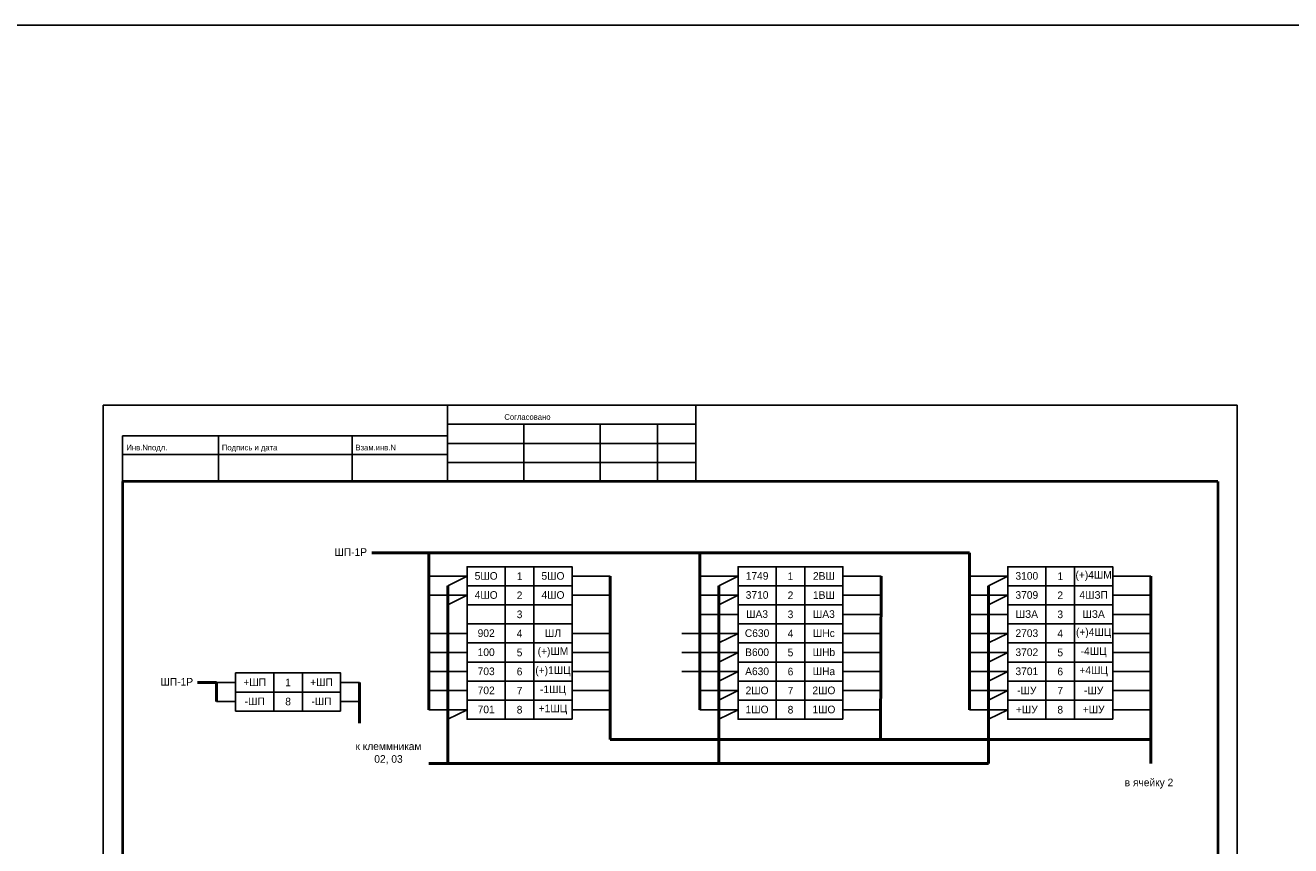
# Model space of a CAD drawing. Header units: millimetres. Extents: x 7700 to 12777, y -2533 to 2568.
# Tile 73 of 74: x 11809 to 12140, y 1661 to 1876. Entities that reach past the tile are written whole.
import ezdxf

# ---------------------------------------------------------------- set-up
doc = ezdxf.new("R2010")
doc.units = ezdxf.units.MM
doc.styles.add('SIMPLEX', font='txt', dxfattribs={"height": 5})

msp = doc.modelspace()

# ---------------------------------------------------------------- linework, layer by layer
for p, q in [((11829.39, 1776.23), (12126.44, 1776.23)), ((11829.39, 1776.23), (12126.44, 1776.23)), ((11829.39, 1776.23), (11829.39, 1356.22)), ((11919.63, 1776.23), (11919.63, 1756.23)), ((11984.63, 1756.23), (11984.63, 1776.23)), ((12126.44, 1776.23), (12126.44, 1356.22)), ((11919.63, 1771.23), (11984.63, 1771.23)), ((11939.63, 1771.23), (11939.63, 1756.23)), ((11959.63, 1771.23), (11959.63, 1756.23)), ((11974.63, 1771.23), (11974.63, 1756.23)), ((11834.44, 1768.23), (11834.44, 1756.23)), ((11834.44, 1768.23), (11919.63, 1768.23)), ((11859.63, 1768.23), (11859.63, 1756.23)), ((11894.63, 1768.23), (11894.63, 1756.23)), ((11919.63, 1766.23), (11984.63, 1766.23)), ((11834.44, 1763.35), (11919.63, 1763.35)), ((11919.63, 1761.23), (11984.63, 1761.23)), ((11924.75, 1731.42), (11914.75, 1731.42)), ((11924.75, 1731.42), (11919.74, 1728.92)), ((11952.24, 1731.42), (11962.24, 1731.42)), ((11995.71, 1731.42), (11985.71, 1731.42)), ((11995.71, 1731.42), (11990.71, 1728.92)), ((12023.21, 1731.42), (12033.21, 1731.42)), ((12066.37, 1731.42), (12056.37, 1731.42)), ((12066.37, 1731.42), (12061.37, 1728.92)), ((12093.87, 1731.42), (12103.87, 1731.43)), ((11924.75, 1726.42), (11914.75, 1726.42)), ((11924.75, 1726.42), (11919.74, 1723.92)), ((11952.24, 1726.42), (11962.24, 1726.42)), ((11995.71, 1726.42), (11985.71, 1726.42)), ((11995.71, 1726.42), (11990.71, 1723.92)), ((12023.21, 1726.42), (12033.21, 1726.42)), ((12066.37, 1726.42), (12056.37, 1726.42)), ((12066.37, 1726.42), (12061.37, 1723.92)), ((12093.87, 1726.42), (12103.87, 1726.43)), ((11995.71, 1721.42), (11985.71, 1721.42)), ((12023.21, 1721.42), (12033.21, 1721.43)), ((12066.37, 1721.42), (12056.37, 1721.42)), ((12093.87, 1721.42), (12103.87, 1721.43)), ((11924.75, 1716.43), (11914.75, 1716.43)), ((11952.24, 1716.43), (11962.24, 1716.43)), ((11995.71, 1716.43), (11980.96, 1716.43)), ((11995.71, 1716.43), (11990.71, 1713.93)), ((12023.21, 1716.43), (12033.21, 1716.43)), ((12066.37, 1716.43), (12056.37, 1716.43)), ((12066.37, 1716.43), (12061.37, 1713.93)), ((12093.87, 1716.43), (12103.87, 1716.43)), ((11924.75, 1711.43), (11914.75, 1711.43)), ((11952.24, 1711.43), (11962.24, 1711.43)), ((11995.71, 1711.43), (11980.96, 1711.43)), ((11995.71, 1711.43), (11990.71, 1708.93)), ((12023.21, 1711.43), (12033.21, 1711.43)), ((12066.37, 1711.43), (12056.37, 1711.43)), ((12066.37, 1711.43), (12061.37, 1708.93)), ((12093.87, 1711.43), (12103.87, 1711.43)), ((11924.75, 1706.43), (11914.75, 1706.43)), ((11952.24, 1706.43), (11962.24, 1706.43)), ((11995.71, 1706.43), (11980.96, 1706.43)), ((11995.71, 1706.43), (11990.71, 1703.93)), ((12023.21, 1706.43), (12033.21, 1706.43)), ((12066.37, 1706.43), (12056.37, 1706.43)), ((12066.37, 1706.43), (12061.37, 1703.93)), ((12093.87, 1706.43), (12103.87, 1706.43)), ((11864.1, 1703.57), (11859.1, 1703.57)), ((11896.6, 1703.57), (11891.6, 1703.57)), ((11924.75, 1701.43), (11914.75, 1701.43)), ((11952.24, 1701.43), (11962.24, 1701.43)), ((11995.71, 1701.43), (11985.71, 1701.43)), ((11995.71, 1701.43), (11990.71, 1698.93)), ((12023.21, 1701.43), (12033.21, 1701.43)), ((12066.37, 1701.43), (12056.37, 1701.43)), ((12066.37, 1701.43), (12061.37, 1698.93)), ((12093.87, 1701.43), (12103.87, 1701.43)), ((11864.1, 1698.57), (11859.1, 1698.57)), ((11896.6, 1698.57), (11891.6, 1698.57)), ((11924.75, 1696.43), (11914.75, 1696.43)), ((11924.75, 1696.43), (11919.74, 1693.93)), ((11952.24, 1696.43), (11962.24, 1696.43)), ((11995.71, 1696.43), (11985.71, 1696.43)), ((11995.71, 1696.43), (11990.71, 1693.93)), ((12023.21, 1696.43), (12033.21, 1696.43)), ((12066.37, 1696.43), (12056.37, 1696.43)), ((12066.37, 1696.43), (12061.37, 1693.93)), ((12093.87, 1696.43), (12103.87, 1696.43))]:
    msp.add_line(p, q)
at = {"lineweight": 40}
for p, q in [((11834.44, 1756.23), (11834.44, 1361.13)), ((12121.44, 1756.23), (12121.44, 1361.13))]:
    msp.add_line(p, q, dxfattribs=at)
at = {"linetype": 'Continuous', "lineweight": 40}
msp.add_line((12121.44, 1756.23), (11834.44, 1756.23), dxfattribs=at)
at = {"linetype": 'Continuous'}
for p, q in [((11935.45, 1756.23), (11915.45, 1756.23)), ((11975.45, 1756.23), (11955.45, 1756.23))]:
    msp.add_line(p, q, dxfattribs=at)
at = {"lineweight": 50}
for p, q in [((12056.37, 1737.57), (11899.75, 1737.57)), ((11914.75, 1737.57), (11914.75, 1696.43)), ((11985.71, 1737.57), (11985.71, 1696.43)), ((12056.37, 1737.57), (12056.37, 1696.43)), ((11962.24, 1731.42), (11962.24, 1688.6)), ((12033.06, 1688.6), (12033.21, 1731.42)), ((12103.87, 1731.43), (12103.87, 1682.32)), ((11919.74, 1728.92), (11919.74, 1682.32)), ((11990.71, 1728.92), (11990.71, 1682.32)), ((12061.37, 1728.92), (12061.37, 1682.32)), ((12103.87, 1696.43), (12103.87, 1716.43)), ((11859.1, 1703.57), (11854.1, 1703.57)), ((11859.1, 1698.57), (11859.1, 1703.57)), ((11896.6, 1703.57), (11896.6, 1692.94)), ((12103.87, 1688.6), (11962.24, 1688.6)), ((12061.37, 1682.32), (11914.75, 1682.32))]:
    msp.add_line(p, q, dxfattribs=at)
at = {"color": 2}
msp.add_lwpolyline([(7701.96, 1875.8), (12776.6, 1875.8), (12776.6, 1295.24), (7701.96, 1295.24)], close=True, dxfattribs=at)
for points in [[(11934.74, 1728.92), (11924.75, 1728.92), (11924.75, 1733.92), (11934.74, 1733.92)], [(11934.74, 1728.92), (11924.75, 1728.92), (11924.75, 1733.92), (11934.74, 1733.92)], [(11934.74, 1728.92), (11942.24, 1728.92), (11942.24, 1733.92), (11934.74, 1733.92)], [(11952.24, 1728.92), (11942.24, 1728.92), (11942.24, 1733.92), (11952.24, 1733.92)], [(11952.24, 1728.92), (11942.24, 1728.92), (11942.24, 1733.92), (11952.24, 1733.92)], [(12005.71, 1728.92), (11995.71, 1728.92), (11995.71, 1733.92), (12005.71, 1733.92)], [(12005.71, 1728.92), (11995.71, 1728.92), (11995.71, 1733.92), (12005.71, 1733.92)], [(12005.71, 1728.92), (12013.21, 1728.92), (12013.21, 1733.92), (12005.71, 1733.92)], [(12023.21, 1728.92), (12013.21, 1728.92), (12013.21, 1733.92), (12023.21, 1733.92)], [(12023.21, 1728.92), (12013.21, 1728.92), (12013.21, 1733.92), (12023.21, 1733.92)], [(12076.37, 1728.92), (12066.37, 1728.92), (12066.37, 1733.92), (12076.37, 1733.92)], [(12076.37, 1728.92), (12066.37, 1728.92), (12066.37, 1733.92), (12076.37, 1733.92)], [(12076.37, 1728.92), (12083.87, 1728.92), (12083.87, 1733.92), (12076.37, 1733.92)], [(12093.87, 1728.92), (12083.87, 1728.92), (12083.87, 1733.92), (12093.87, 1733.92)], [(12093.87, 1728.92), (12083.87, 1728.92), (12083.87, 1733.92), (12093.87, 1733.92)], [(11934.74, 1723.92), (11924.75, 1723.92), (11924.75, 1728.92), (11934.74, 1728.92)], [(11934.74, 1723.92), (11924.75, 1723.92), (11924.75, 1728.92), (11934.74, 1728.92)], [(11934.74, 1723.92), (11942.24, 1723.92), (11942.24, 1728.92), (11934.74, 1728.92)], [(11952.24, 1723.92), (11942.24, 1723.92), (11942.24, 1728.92), (11952.24, 1728.92)], [(11952.24, 1723.92), (11942.24, 1723.92), (11942.24, 1728.92), (11952.24, 1728.92)], [(12005.71, 1723.92), (11995.71, 1723.92), (11995.71, 1728.92), (12005.71, 1728.92)], [(12005.71, 1723.92), (11995.71, 1723.92), (11995.71, 1728.92), (12005.71, 1728.92)], [(12005.71, 1723.92), (12013.21, 1723.92), (12013.21, 1728.92), (12005.71, 1728.92)], [(12023.21, 1723.92), (12013.21, 1723.92), (12013.21, 1728.92), (12023.21, 1728.92)], [(12023.21, 1723.92), (12013.21, 1723.92), (12013.21, 1728.92), (12023.21, 1728.92)], [(12076.37, 1723.92), (12066.37, 1723.92), (12066.37, 1728.92), (12076.37, 1728.92)], [(12076.37, 1723.92), (12066.37, 1723.92), (12066.37, 1728.92), (12076.37, 1728.92)], [(12076.37, 1723.92), (12083.87, 1723.92), (12083.87, 1728.92), (12076.37, 1728.92)], [(12093.87, 1723.92), (12083.87, 1723.92), (12083.87, 1728.92), (12093.87, 1728.92)], [(12093.87, 1723.92), (12083.87, 1723.92), (12083.87, 1728.92), (12093.87, 1728.92)], [(11934.74, 1718.93), (11924.75, 1718.93), (11924.75, 1723.92), (11934.74, 1723.92)], [(11934.74, 1718.93), (11924.75, 1718.93), (11924.75, 1723.92), (11934.74, 1723.92)], [(11934.74, 1718.93), (11942.24, 1718.93), (11942.24, 1723.92), (11934.74, 1723.92)], [(11952.24, 1718.93), (11942.24, 1718.93), (11942.24, 1723.92), (11952.24, 1723.92)], [(11952.24, 1718.93), (11942.24, 1718.93), (11942.24, 1723.92), (11952.24, 1723.92)], [(12005.71, 1718.93), (11995.71, 1718.93), (11995.71, 1723.92), (12005.71, 1723.92)], [(12005.71, 1718.93), (11995.71, 1718.93), (11995.71, 1723.92), (12005.71, 1723.92)], [(12005.71, 1718.93), (12013.21, 1718.93), (12013.21, 1723.92), (12005.71, 1723.92)], [(12023.21, 1718.93), (12013.21, 1718.93), (12013.21, 1723.92), (12023.21, 1723.92)], [(12023.21, 1718.93), (12013.21, 1718.93), (12013.21, 1723.92), (12023.21, 1723.92)], [(12076.37, 1718.93), (12066.37, 1718.93), (12066.37, 1723.92), (12076.37, 1723.92)], [(12076.37, 1718.93), (12066.37, 1718.93), (12066.37, 1723.92), (12076.37, 1723.92)], [(12076.37, 1718.93), (12083.87, 1718.93), (12083.87, 1723.92), (12076.37, 1723.92)], [(12093.87, 1718.93), (12083.87, 1718.93), (12083.87, 1723.92), (12093.87, 1723.92)], [(12093.87, 1718.93), (12083.87, 1718.93), (12083.87, 1723.92), (12093.87, 1723.92)], [(11934.74, 1713.93), (11924.75, 1713.93), (11924.75, 1718.93), (11934.74, 1718.93)], [(11934.74, 1713.93), (11924.75, 1713.93), (11924.75, 1718.93), (11934.74, 1718.93)], [(11934.74, 1713.93), (11942.24, 1713.93), (11942.24, 1718.93), (11934.74, 1718.93)], [(11952.24, 1713.93), (11942.24, 1713.93), (11942.24, 1718.93), (11952.24, 1718.93)], [(11952.24, 1713.93), (11942.24, 1713.93), (11942.24, 1718.93), (11952.24, 1718.93)], [(12005.71, 1713.93), (11995.71, 1713.93), (11995.71, 1718.93), (12005.71, 1718.93)], [(12005.71, 1713.93), (11995.71, 1713.93), (11995.71, 1718.93), (12005.71, 1718.93)], [(12005.71, 1713.93), (12013.21, 1713.93), (12013.21, 1718.93), (12005.71, 1718.93)], [(12023.21, 1713.93), (12013.21, 1713.93), (12013.21, 1718.93), (12023.21, 1718.93)], [(12023.21, 1713.93), (12013.21, 1713.93), (12013.21, 1718.93), (12023.21, 1718.93)], [(12076.37, 1713.93), (12066.37, 1713.93), (12066.37, 1718.93), (12076.37, 1718.93)], [(12076.37, 1713.93), (12066.37, 1713.93), (12066.37, 1718.93), (12076.37, 1718.93)], [(12076.37, 1713.93), (12083.87, 1713.93), (12083.87, 1718.93), (12076.37, 1718.93)], [(12093.87, 1713.93), (12083.87, 1713.93), (12083.87, 1718.93), (12093.87, 1718.93)], [(12093.87, 1713.93), (12083.87, 1713.93), (12083.87, 1718.93), (12093.87, 1718.93)], [(11934.74, 1708.93), (11924.75, 1708.93), (11924.75, 1713.93), (11934.74, 1713.93)], [(11934.74, 1708.93), (11924.75, 1708.93), (11924.75, 1713.93), (11934.74, 1713.93)], [(11934.74, 1708.93), (11942.24, 1708.93), (11942.24, 1713.93), (11934.74, 1713.93)], [(11952.24, 1708.93), (11942.24, 1708.93), (11942.24, 1713.93), (11952.24, 1713.93)], [(11952.24, 1708.93), (11942.24, 1708.93), (11942.24, 1713.93), (11952.24, 1713.93)], [(12005.71, 1708.93), (11995.71, 1708.93), (11995.71, 1713.93), (12005.71, 1713.93)], [(12005.71, 1708.93), (11995.71, 1708.93), (11995.71, 1713.93), (12005.71, 1713.93)], [(12005.71, 1708.93), (12013.21, 1708.93), (12013.21, 1713.93), (12005.71, 1713.93)], [(12023.21, 1708.93), (12013.21, 1708.93), (12013.21, 1713.93), (12023.21, 1713.93)], [(12023.21, 1708.93), (12013.21, 1708.93), (12013.21, 1713.93), (12023.21, 1713.93)], [(12076.37, 1708.93), (12066.37, 1708.93), (12066.37, 1713.93), (12076.37, 1713.93)], [(12076.37, 1708.93), (12066.37, 1708.93), (12066.37, 1713.93), (12076.37, 1713.93)], [(12076.37, 1708.93), (12083.87, 1708.93), (12083.87, 1713.93), (12076.37, 1713.93)], [(12093.87, 1708.93), (12083.87, 1708.93), (12083.87, 1713.93), (12093.87, 1713.93)], [(12093.87, 1708.93), (12083.87, 1708.93), (12083.87, 1713.93), (12093.87, 1713.93)], [(11934.74, 1703.93), (11924.75, 1703.93), (11924.75, 1708.93), (11934.74, 1708.93)], [(11934.74, 1703.93), (11924.75, 1703.93), (11924.75, 1708.93), (11934.74, 1708.93)], [(11934.74, 1703.93), (11942.24, 1703.93), (11942.24, 1708.93), (11934.74, 1708.93)], [(11952.24, 1703.93), (11942.24, 1703.93), (11942.24, 1708.93), (11952.24, 1708.93)], [(11952.24, 1703.93), (11942.24, 1703.93), (11942.24, 1708.93), (11952.24, 1708.93)], [(12005.71, 1703.93), (11995.71, 1703.93), (11995.71, 1708.93), (12005.71, 1708.93)], [(12005.71, 1703.93), (11995.71, 1703.93), (11995.71, 1708.93), (12005.71, 1708.93)], [(12005.71, 1703.93), (12013.21, 1703.93), (12013.21, 1708.93), (12005.71, 1708.93)], [(12023.21, 1703.93), (12013.21, 1703.93), (12013.21, 1708.93), (12023.21, 1708.93)], [(12023.21, 1703.93), (12013.21, 1703.93), (12013.21, 1708.93), (12023.21, 1708.93)], [(12076.37, 1703.93), (12066.37, 1703.93), (12066.37, 1708.93), (12076.37, 1708.93)], [(12076.37, 1703.93), (12066.37, 1703.93), (12066.37, 1708.93), (12076.37, 1708.93)], [(12076.37, 1703.93), (12083.87, 1703.93), (12083.87, 1708.93), (12076.37, 1708.93)], [(12093.87, 1703.93), (12083.87, 1703.93), (12083.87, 1708.93), (12093.87, 1708.93)], [(12093.87, 1703.93), (12083.87, 1703.93), (12083.87, 1708.93), (12093.87, 1708.93)], [(11874.1, 1701.07), (11864.1, 1701.07), (11864.1, 1706.07), (11874.1, 1706.07)], [(11874.1, 1701.07), (11864.1, 1701.07), (11864.1, 1706.07), (11874.1, 1706.07)], [(11874.1, 1701.07), (11881.6, 1701.07), (11881.6, 1706.07), (11874.1, 1706.07)], [(11891.6, 1701.07), (11881.6, 1701.07), (11881.6, 1706.07), (11891.6, 1706.07)], [(11891.6, 1701.07), (11881.6, 1701.07), (11881.6, 1706.07), (11891.6, 1706.07)], [(11934.74, 1698.93), (11924.75, 1698.93), (11924.75, 1703.93), (11934.74, 1703.93)], [(11934.74, 1698.93), (11924.75, 1698.93), (11924.75, 1703.93), (11934.74, 1703.93)], [(11934.74, 1698.93), (11942.24, 1698.93), (11942.24, 1703.93), (11934.74, 1703.93)], [(11952.24, 1698.93), (11942.24, 1698.93), (11942.24, 1703.93), (11952.24, 1703.93)], [(11952.24, 1698.93), (11942.24, 1698.93), (11942.24, 1703.93), (11952.24, 1703.93)], [(12005.71, 1698.93), (11995.71, 1698.93), (11995.71, 1703.93), (12005.71, 1703.93)], [(12005.71, 1698.93), (11995.71, 1698.93), (11995.71, 1703.93), (12005.71, 1703.93)], [(12005.71, 1698.93), (12013.21, 1698.93), (12013.21, 1703.93), (12005.71, 1703.93)], [(12023.21, 1698.93), (12013.21, 1698.93), (12013.21, 1703.93), (12023.21, 1703.93)], [(12023.21, 1698.93), (12013.21, 1698.93), (12013.21, 1703.93), (12023.21, 1703.93)], [(12076.37, 1698.93), (12066.37, 1698.93), (12066.37, 1703.93), (12076.37, 1703.93)], [(12076.37, 1698.93), (12066.37, 1698.93), (12066.37, 1703.93), (12076.37, 1703.93)], [(12076.37, 1698.93), (12083.87, 1698.93), (12083.87, 1703.93), (12076.37, 1703.93)], [(12093.87, 1698.93), (12083.87, 1698.93), (12083.87, 1703.93), (12093.87, 1703.93)], [(12093.87, 1698.93), (12083.87, 1698.93), (12083.87, 1703.93), (12093.87, 1703.93)], [(11874.1, 1696.07), (11864.1, 1696.07), (11864.1, 1701.07), (11874.1, 1701.07)], [(11874.1, 1696.07), (11864.1, 1696.07), (11864.1, 1701.07), (11874.1, 1701.07)], [(11874.1, 1696.07), (11881.6, 1696.07), (11881.6, 1701.07), (11874.1, 1701.07)], [(11891.6, 1696.07), (11881.6, 1696.07), (11881.6, 1701.07), (11891.6, 1701.07)], [(11891.6, 1696.07), (11881.6, 1696.07), (11881.6, 1701.07), (11891.6, 1701.07)], [(11934.74, 1693.93), (11924.75, 1693.93), (11924.75, 1698.93), (11934.74, 1698.93)], [(11934.74, 1693.93), (11924.75, 1693.93), (11924.75, 1698.93), (11934.74, 1698.93)], [(11934.74, 1693.93), (11942.24, 1693.93), (11942.24, 1698.93), (11934.74, 1698.93)], [(11952.24, 1693.93), (11942.24, 1693.93), (11942.24, 1698.93), (11952.24, 1698.93)], [(11952.24, 1693.93), (11942.24, 1693.93), (11942.24, 1698.93), (11952.24, 1698.93)], [(12005.71, 1693.93), (11995.71, 1693.93), (11995.71, 1698.93), (12005.71, 1698.93)], [(12005.71, 1693.93), (11995.71, 1693.93), (11995.71, 1698.93), (12005.71, 1698.93)], [(12005.71, 1693.93), (12013.21, 1693.93), (12013.21, 1698.93), (12005.71, 1698.93)], [(12023.21, 1693.93), (12013.21, 1693.93), (12013.21, 1698.93), (12023.21, 1698.93)], [(12023.21, 1693.93), (12013.21, 1693.93), (12013.21, 1698.93), (12023.21, 1698.93)], [(12076.37, 1693.93), (12066.37, 1693.93), (12066.37, 1698.93), (12076.37, 1698.93)], [(12076.37, 1693.93), (12066.37, 1693.93), (12066.37, 1698.93), (12076.37, 1698.93)], [(12076.37, 1693.93), (12083.87, 1693.93), (12083.87, 1698.93), (12076.37, 1698.93)], [(12093.87, 1693.93), (12083.87, 1693.93), (12083.87, 1698.93), (12093.87, 1698.93)], [(12093.87, 1693.93), (12083.87, 1693.93), (12083.87, 1698.93), (12093.87, 1698.93)]]:
    msp.add_lwpolyline(points, close=True)

# ---------------------------------------------------------------- texts
at = {"linetype": 'Continuous', "style": 'SIMPLEX'}
for s, p in [('Согласовано', (11934.5, 1772.4)), ('Инв.Nподл.', (11835.5, 1764.4)), ('Подпись и дата', (11860.5, 1764.4)), ('Взам.инв.N', (11895.5, 1764.4))]:
    msp.add_text(s, height=1.5, dxfattribs=at).set_placement(p)
at = {"char_height": 2, "attachment_point": 5, "style": 'SIMPLEX'}
for s, insert, width, rotation in [('ШП-1Р', (11894.27, 1737.75), 9.9995, 0.0001), ('5ШО', (11929.74, 1731.49), 9.9995, 0), ('5ШО', (11947.24, 1731.49), 9.9995, 0), ('1749', (12000.71, 1731.49), 9.9995, 0), ('2ВШ', (12018.21, 1731.49), 9.9995, 0), ('3100', (12071.37, 1731.49), 9.9995, 0), ('(+)4ШМ', (12088.87, 1731.49), 9.9995, 0), ('4ШО', (11929.74, 1726.49), 9.9995, 0), ('4ШО', (11947.24, 1726.49), 9.9995, 0), ('3710', (12000.71, 1726.49), 9.9995, 0), ('1ВШ', (12018.21, 1726.49), 9.9995, 0), ('3709', (12071.37, 1726.49), 9.9995, 0), ('4ШЗП', (12088.87, 1726.49), 9.9995, 0), ('ША3', (12000.71, 1721.49), 9.9995, 0), ('ША3', (12018.21, 1721.49), 9.9995, 0), ('ШЗА', (12071.37, 1721.49), 9.9995, 0), ('ШЗА', (12088.87, 1721.49), 9.9995, 0), ('902', (11929.74, 1716.49), 9.9995, 0), ('ШЛ', (11947.24, 1716.49), 9.9995, 0), ('C630', (12000.71, 1716.49), 9.9995, 0), ('ШНс', (12018.21, 1716.49), 9.9995, 0), ('2703', (12071.37, 1716.49), 9.9995, 0), ('(+)4ШЦ', (12088.87, 1716.49), 9.9995, 0), ('100', (11929.74, 1711.49), 9.9995, 0), ('(+)ШМ', (11947.24, 1711.49), 9.9995, 0), ('B600', (12000.71, 1711.49), 9.9995, 0), ('ШНb', (12018.21, 1711.49), 9.9995, 0), ('3702', (12071.37, 1711.49), 9.9995, 0), ('-4ШЦ', (12088.87, 1711.49), 9.9995, 0), ('703', (11929.74, 1706.49), 9.9995, 0), ('(+)1ШЦ', (11947.24, 1706.49), 9.9995, 0), ('A630', (12000.71, 1706.49), 9.9995, 0), ('ШНa', (12018.21, 1706.49), 9.9995, 0), ('3701', (12071.37, 1706.49), 9.9995, 0), ('+4ШЦ', (12088.87, 1706.49), 9.9995, 0), ('ШП-1Р', (11848.71, 1703.75), 9.9995, 0.0001), ('+ШП', (11869.1, 1703.63), 9.9995, 0), ('+ШП', (11886.6, 1703.63), 9.9995, 0), ('702', (11929.74, 1701.49), 9.9995, 0), ('-1ШЦ', (11947.24, 1701.49), 9.9995, 0), ('2ШО', (12000.71, 1701.49), 9.9995, 0), ('2ШО', (12018.21, 1701.49), 9.9995, 0), ('-ШУ', (12071.37, 1701.49), 9.9995, 0), ('-ШУ', (12088.87, 1701.49), 9.9995, 0), ('-ШП', (11869.1, 1698.63), 9.9995, 0), ('-ШП', (11886.6, 1698.63), 9.9995, 0), ('701', (11929.74, 1696.49), 9.9995, 0), ('+1ШЦ', (11947.24, 1696.49), 9.9995, 0), ('1ШО', (12000.71, 1696.49), 9.9995, 0), ('1ШО', (12018.21, 1696.49), 9.9995, 0), ('+ШУ', (12071.37, 1696.49), 9.9995, 0), ('+ШУ', (12088.87, 1696.49), 9.9995, 0), ('к клеммникам \\P02, 03', (11904.15, 1685.01), 24.2261, 0), ('в ячейку 2', (12103.37, 1677.08), 24.2261, 0)]:
    msp.add_mtext(s, dxfattribs=dict(at, insert=insert, width=width, rotation=rotation))
at = {"char_height": 2, "width": 9.9995, "attachment_point": 5, "style": 'SIMPLEX'}
for s, insert in [('1', (11938.49, 1731.42)), ('1', (12009.46, 1731.42)), ('1', (12080.12, 1731.42)), ('2', (11938.49, 1726.42)), ('2', (12009.46, 1726.42)), ('2', (12080.12, 1726.42)), ('3', (11938.49, 1721.42)), ('3', (12009.46, 1721.42)), ('3', (12080.12, 1721.42)), ('4', (11938.49, 1716.43)), ('4', (12009.46, 1716.43)), ('4', (12080.12, 1716.43)), ('5', (11938.49, 1711.43)), ('5', (12009.46, 1711.43)), ('5', (12080.12, 1711.43)), ('6', (11938.49, 1706.43)), ('6', (12009.46, 1706.43)), ('6', (12080.12, 1706.43)), ('1', (11877.85, 1703.57)), ('7', (11938.49, 1701.43)), ('7', (12009.46, 1701.43)), ('7', (12080.12, 1701.43)), ('8', (11877.85, 1698.57)), ('8', (11938.49, 1696.43)), ('8', (12009.46, 1696.43)), ('8', (12080.12, 1696.43))]:
    msp.add_mtext(s, dxfattribs=dict(at, insert=insert))

doc.saveas('drawing.dxf')
